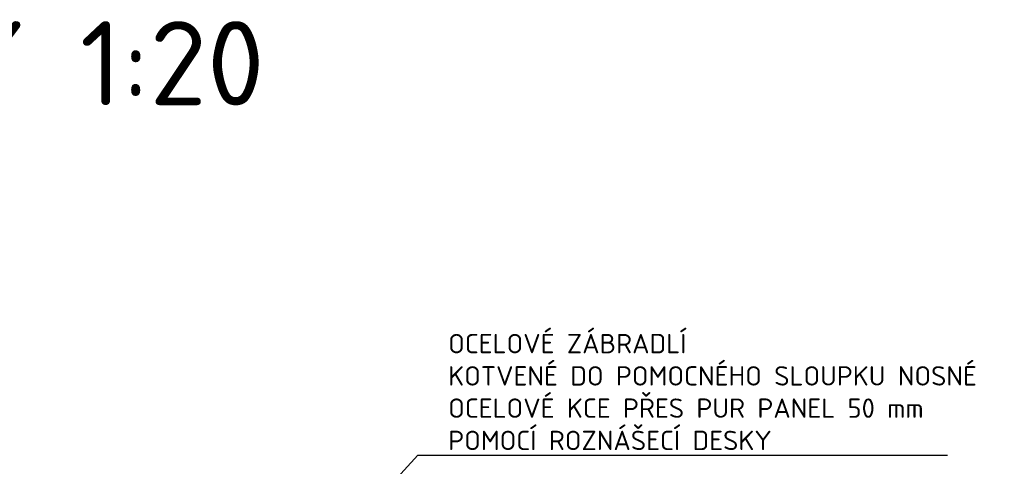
# Model space of a CAD drawing. Header units: millimetres. Extents: x -118752 to 407724, y -73278 to 155058.
# Tile 171 of 256: x 58683 to 61023, y 148110 to 149172. Entities that reach past the tile are written whole.
import ezdxf

# ---------------------------------------------------------------- set-up
doc = ezdxf.new("R2010")
doc.units = ezdxf.units.MM
doc.header["$LTSCALE"] = 10
doc.layers.add('CKPOPIS_POHLED', color=3, linetype='Continuous', lineweight=25)
doc.layers.add('CKTEXTY_MALE', color=3, linetype='Continuous', lineweight=18)
doc.styles.get("Standard").update_dxf_attribs({"font": 'isocpeur.ttf'})
doc.dimstyles.new('CADKON$7', dxfattribs={"dimscale": 100, "dimtxt": 2.5, "dimasz": 2.5, "dimexe": 1.8, "dimexo": 5, "dimgap": 0.6, "dimtad": 1, "dimrnd": 1, "dimtxsty": 'Standard', "dimblk1": 'OBLIQUE', "dimblk2": 'OBLIQUE', "dimsah": 1, "dimcen": 2.5, "dimadec": 1, "dimazin": 2, "dimtfac": 1, "dimtdec": 4, "dimtix": 1, "dimtmove": 0, "dimatfit": 3, "dimldrblk": 'DOTSMALL', "dimfxl": 5, "dimfxlon": 1, "dimtfill": 1, "dimtolj": 1, "dimarcsym": 0})

# ---------------------------------------------------------------- blocks, each defined once
blk = doc.blocks.new('_OBLIQUE')
at = {"color": 0, "linetype": 'ByBlock'}
blk.add_line((-0.5, -0.5), (0.5, 0.5), dxfattribs=at)

msp = doc.modelspace()

# ---------------------------------------------------------------- texts
at = {"layer": 'CKPOPIS_POHLED'}
msp.add_text('DETAIL ATIKY 1:20', height=200, dxfattribs=at).set_placement((56962.324, 148967.954))
at = {"layer": 'CKTEXTY_MALE', "insert": (59701.273, 148148.318), "char_height": 46, "attachment_point": 7}
msp.add_mtext('OCELOVÉ ZÁBRADLÍ\\PKOTVENÉ DO POMOCNÉHO SLOUPKU NOSNÉ \\POCELOVÉ KCE PŘES PUR PANEL 50 mm\\PPOMOCÍ ROZNÁŠECÍ DESKY', dxfattribs=at)

# ---------------------------------------------------------------- leaders
at = {"layer": 'CKTEXTY_MALE', "annotation_type": 0, "has_hookline": 1, "hookline_direction": 0, "text_width": 1186.8}
msp.add_leader([(59270.622, 147744.958), (59629.273, 148136.318), (59689.273, 148136.318)], dimstyle='CADKON$7', override={"dimscale": 20, "dimtxt": 2.3, "dimasz": 3}, dxfattribs=at)

doc.saveas('drawing.dxf')
